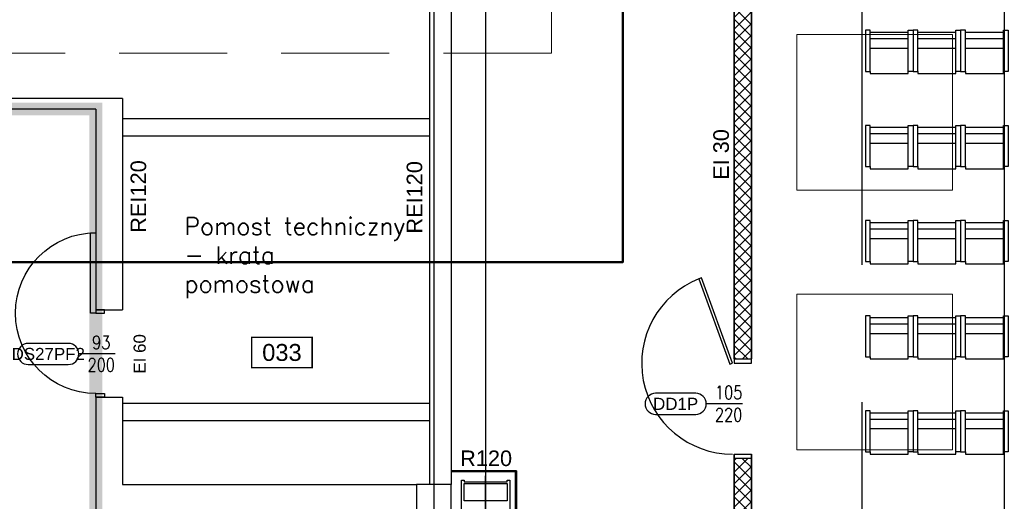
# Model space of a CAD drawing. Header units: centimetres. Extents: x -228435 to 111511, y -89367 to 428125.
# Tile 37 of 219: x -63931 to -52539, y 53005 to 58572. Entities that reach past the tile are written whole.
import ezdxf
from ezdxf.enums import TextEntityAlignment as Align

# ---------------------------------------------------------------- set-up
doc = ezdxf.new("R2010")
doc.units = ezdxf.units.CM
doc.header["$LTSCALE"] = 50
for name, pattern in [('0_II 10 sal$0$HIDDEN', [9.525, 6.35, -3.175]), ('Balustrady$0$DASHED', [0.75, 0.5, -0.25]), ('DASHDOT2', [12.7, 6.35, -3.175, 0, -3.175]), ('DIVIDE', [31.75, 12.7, -6.35, 0, -6.35, 0, -6.35]), ('HIDDENX2', [19.05, 12.7, -6.35])]:
    doc.linetypes.add(name, pattern=pattern)
doc.layers.get('0').update_dxf_attribs({"color": 8})
for name, color, linetype in [('0_II 10 sal$0$ARCH_SIEDZENIA', 8, 'Continuous'), ('0_II 10 sal$0$ARCH_WYPOSAŻENIE_INNE', 8, 'Continuous'), ('ARCH_ETAPOWANIE', 8, 'DIVIDE'), ('ARCH_GK', 8, 'Continuous'), ('ARCH_INFO_AREA_ETYKIETY_200', 8, 'Continuous'), ('ARCH_INFO_ETYK_DRZWI', 8, 'Continuous'), ('ARCH_INFO_ODPORNOŚĆ OGNIOWA', 8, 'Continuous'), ('ARCH_INFO_OPISY_IST', 8, 'Continuous'), ('ARCH_INFO_OSIE_IST', 8, 'DASHDOT2'), ('ARCH_MUROWANE_IST', 8, 'Continuous'), ('ARCH_STAL_IST', 8, 'Continuous'), ('ARCH_WIDOK_IST', 8, 'Continuous'), ('ARCH_ŚLUSARKA_DRZWI', 8, 'Continuous'), ('ARCH_ŻELBET_IST', 8, 'Continuous'), ('bgde_urządzenia', 3, 'Continuous'), ('Kondygnacja +0$0$ARCH_GK', 8, 'Continuous'), ('Osie rzutów$0$ARCH_INFO_OSIE_OPISY_IST', 8, 'Continuous')]:
    doc.layers.add(name, color=color, linetype=linetype)
doc.layers.add('ARCH_SUFITY_PODWIESZANE', color=8, linetype='HIDDENX2', lineweight=9)
doc.styles.add('Arial', font='ARIAL.TTF')
doc.styles.add('Romans', font='Romans.shx')
doc.styles.add('ROMANS-50-CM', font='romans.shx', dxfattribs={"width": 0.8, "height": 10})

# ---------------------------------------------------------------- blocks, each defined once
blk = doc.blocks.new('SU Lampy kwadratowe +0')
at = {"layer": 'ARCH_SUFITY_PODWIESZANE', "ltscale": 2.5}
for points in [[(6620, 10340), (6800, 10340), (6800, 10160), (6620, 10160)], [(6620, 10040), (6800, 10040), (6800, 9860), (6620, 9860)]]:
    blk.add_lwpolyline(points, close=True, dxfattribs=at)
blk = doc.blocks.new('T-drzwi_lewe-200')
at = {"layer": 'ARCH_INFO_ETYK_DRZWI'}
blk.add_line((0, 0), (-60, 0), dxfattribs=at)
blk.add_lwpolyline([(-77.5, 17.5), (-143.7, 17.5, 1), (-143.7, -17.5), (-77.5, -17.5, 1)], format="xyb", close=True, dxfattribs=at)
at = {"layer": 'ARCH_INFO_ETYK_DRZWI', "style": 'Arial'}
blk.add_attdef('ADS_DRZWI:ODPORNOŚĆ_OGNIOWA', text='', height=20, rotation=90, dxfattribs=at).set_placement((56.4, 0.1), align=Align.BOTTOM_CENTER)
at = {"layer": 'ARCH_INFO_ETYK_DRZWI', "style": 'Romans', "width": 0.8}
for tag, p in [('ADS_DRZWI:SZEROKOŚĆ', (-23, 7.9)), ('ADS_DRZWI:WYSOKOŚĆ', (-23, -29))]:
    blk.add_attdef(tag, text='', height=22, dxfattribs=at).set_placement(p, align=Align.CENTER)
at = {"layer": 'ARCH_INFO_ETYK_DRZWI', "style": 'Arial'}
blk.add_attdef('ADS_DRZWI:SYMBOL', text='', height=20, dxfattribs=at).set_placement((-110.6, 0), align=Align.MIDDLE)
blk = doc.blocks.new('etykieta_numer')
at = {"color": 0, "linetype": 'ByBlock', "const_width": 2.44}
blk.add_lwpolyline([(-50, -50), (-50, 0), (50, 0), (50, -50)], close=True, dxfattribs=at)
at = {"color": 0, "linetype": 'ByBlock', "style": 'Arial'}
blk.add_attdef('AECAREA:NUMBER', text='', height=28, dxfattribs=at).set_placement((0, -25), align=Align.MIDDLE)
blk = doc.blocks.new('0_II 10 sal$0$Miejsce_siedzące_2d')
at = {"color": 0, "linetype": 'ByBlock', "lineweight": -2}
for p, q in [((-26.4, 27.1), (26.4, 27.1)), ((-26.4, 12.5), (26.4, 12.5))]:
    blk.add_line(p, q, dxfattribs=at)
for points in [[(-26.4, 62.7), (-26.4, 0), (-33, 0), (-33, 62.7), (-26.4, 62.7), (-26.4, 66), (26.4, 66), (26.4, 62.7), (26.4, 0), (33, 0), (33, 62.7), (26.4, 62.7)], [(26.4, 3.3), (-26.4, 3.3)]]:
    blk.add_lwpolyline(points, dxfattribs=at)
blk = doc.blocks.new('Osie rzutów')
at = {"layer": 'ARCH_INFO_OSIE_IST', "ltscale": 10}
for p, q in [((6200, 12510), (6200, 4800)), ((6200, 12510), (6200, 4571.2)), ((6260, 12510), (6260, 4623.3)), ((6860, 12510), (6860, 4623.3)), ((6260, 9770), (6260, 9830))]:
    blk.add_line(p, q, dxfattribs=at)

msp = doc.modelspace()

# ---------------------------------------------------------------- hatches: boundary and pattern name
at = {"layer": 'ARCH_GK', "linetype": 'Continuous', "lineweight": -3}
h = msp.add_hatch(dxfattribs=at)
h.set_pattern_fill('ANSI37', color=256, scale=30, style=0)
h.set_pattern_definition([(45, (-121140, -45000), (-67.35192, 67.35192), []), (135, (-121140, -45000), (-67.35192, -67.35192), [])])
h.paths.add_polyline_path([(-55665, 54650), (-55465, 54650), (-55465, 62985), (-55740, 62985), (-55740, 64900), (-55465, 64900), (-55465, 65100), (-55940, 65100), (-55940, 62785), (-55665, 62785), (-55665, 59075), (-56250, 59075), (-56250, 58925), (-55665, 58925)])
h.paths.add_polyline_path([(-55465, 53500), (-55665, 53500), (-55665, 52500), (-55465, 52500)])
h.paths.add_polyline_path([(-55665, 42650), (-55465, 42650), (-55465, 51350), (-55665, 51350)])
h.paths.add_polyline_path([(-55665, 40500), (-55465, 40500), (-55465, 41500), (-55665, 41500)])
h.paths.add_polyline_path([(-55665, 30650), (-55465, 30650), (-55465, 39350), (-55665, 39350)])
h.paths.add_polyline_path([(-55665, 28500), (-55465, 28500), (-55465, 29500), (-55665, 29500)])
h.paths.add_polyline_path([(-55465, 27350), (-55665, 27350), (-55665, 19215), (-55940, 19215), (-55940, 16900), (-55465, 16900), (-55465, 17100), (-55740, 17100), (-55740, 19015), (-55465, 19015)])

# ---------------------------------------------------------------- linework, layer by layer
at = {"linetype": 'Balustrady$0$DASHED', "lineweight": 20, "ltscale": 50, "elevation": -5670}
msp.add_lwpolyline([(-73198.66801, 72251.13704), (-57779.59812, 72251.13704), (-57779.59812, 58184.02173), (-73198.66801, 58184.02173)], close=True, dxfattribs=at)
at = {"layer": '0_II 10 sal$0$ARCH_WYPOSAŻENIE_INNE', "linetype": '0_II 10 sal$0$HIDDEN', "ltscale": 10, "elevation": 630}
msp.add_lwpolyline([(-54189.42543, 63674.42543), (-54189.42543, 45850), (-48370, 45850), (-48370, 45850), (-44940, 45850), (-44940, 45850), (-36690, 45850), (-36690, 45850), (-35865, 45850), (-35865.57457, 51369.42543), (-36170.57457, 51369.42543), (-36170.57457, 54630.57457), (-35865.57457, 54630.57457), (-35865.57457, 63369.42543), (-36170.57457, 63369.42543), (-36170.57457, 63674.42543), (-44909.42543, 63674.42543), (-44909.42543, 63369.42543), (-48170.57457, 63369.42543), (-48170.57457, 63674.42543)], close=True, dxfattribs=at)
at = {"layer": 'ARCH_ETAPOWANIE', "ltscale": 10, "const_width": 150, "elevation": 630}
msp.add_lwpolyline([(-32748.04041, 102637.86797), (-71890, 102620.1903), (-71740, 89900), (-59190, 89900), (-59190, 71200), (-71590, 71200), (-71590, 58800), (-65060, 58800), (-65060, 57540), (-63050, 57540), (-63050, -5675.91583)], dxfattribs=at)
at = {"layer": 'ARCH_GK', "linetype": 'Continuous', "lineweight": -3}
for p, q in [((-55665, 54650, 630), (-55465, 54650, 630)), ((-55465, 53500, 630), (-55665, 53500, 630))]:
    msp.add_line(p, q, dxfattribs=at)
at = {"layer": 'ARCH_GK', "linetype": 'Continuous', "lineweight": -3, "elevation": 630}
for points in [[(-55665, 54650), (-55665, 58925), (-56250, 58925), (-56250, 59075), (-55665, 59075), (-55665, 62785), (-55940, 62785), (-55940, 65100)], [(-55940, 65100), (-55465, 65100), (-55465, 64900), (-55740, 64900), (-55740, 62985), (-55465, 62985), (-55465, 54650)], [(-55665, 52500), (-55665, 53500)], [(-55465, 53500), (-55465, 52500)]]:
    msp.add_lwpolyline(points, dxfattribs=at)
at = {"layer": 'ARCH_GK', "elevation": 630}
for points in [[(-58185, 53356.92809), (-58940, 53356.92809)], [(-58197.5, 53344.42809), (-58940, 53344.42809)], [(-58197.5, 53356.92809), (-58197.5, 52659.42809)], [(-58185, 53356.92809), (-58185, 52646.92809)]]:
    msp.add_lwpolyline(points, dxfattribs=at)
at = {"layer": 'ARCH_MUROWANE_IST', "ltscale": 4}
for p, q in [((-59190, 58800, 630), (-59190, 53200, 630)), ((-58940, 58800, 630), (-58940, 53200, 630)), ((-62740, 57660, 630), (-64940, 57660, 630)), ((-62740, 57660, 630), (-62740, 55220, 630)), ((-63050, 57540, 630), (-64940, 57540, 630)), ((-63050, 57540, 630), (-63050, 55220, 630)), ((-63050, 55220, 630), (-62740, 55220, 630)), ((-63050, 54210, 630), (-62740, 54210, 630)), ((-63050, 54210, 630), (-63050, 47365, 630)), ((-62740, 54210, 630), (-62740, 53200, 630)), ((-62740, 53200, 630), (-59340, 53200, 630))]:
    msp.add_line(p, q, dxfattribs=at)
at = {"layer": 'ARCH_STAL_IST', "elevation": 630}
for points in [[(-58820, 52750), (-58820, 53250), (-58790, 53250), (-58790, 53230), (-58290, 53230), (-58290, 53250), (-58260, 53250), (-58260, 52750), (-58290, 52750), (-58290, 52770), (-58790, 52770), (-58790, 52750)], [(-58290, 53010), (-58790, 53010), (-58790, 53210), (-58290, 53210)]]:
    msp.add_lwpolyline(points, close=True, dxfattribs=at)
at = {"layer": 'ARCH_WIDOK_IST'}
for p, q in [((-62740, 57430, 630), (-59190, 57430, 630)), ((-62740, 57230, 630), (-59190, 57230, 630)), ((-62740, 54140, 630), (-59190, 54140, 630)), ((-62740, 53940, 630), (-59190, 53940, 630))]:
    msp.add_line(p, q, dxfattribs=at)
at = {"layer": 'ARCH_ŚLUSARKA_DRZWI', "linetype": 'Continuous', "lineweight": -3, "elevation": 630}
for points in [[(-63050, 55180), (-63113, 55180), (-63113, 56110), (-63050, 56110)], [(-56044.12115, 55586.67725), (-56072.31193, 55576.41665), (-55713.19078, 54589.7394), (-55685, 54600)], [(-62949, 55180), (-62949, 55220), (-63050, 55220), (-63050, 55180)], [(-62949, 54250), (-62949, 54210), (-63050, 54210), (-63050, 54250)], [(-55465, 53550), (-55465, 53500), (-55665, 53500), (-55665, 53550)]]:
    msp.add_lwpolyline(points, close=True, dxfattribs=at)
msp.add_lwpolyline([(-55665, 54650), (-55665, 54600), (-55465, 54600), (-55465, 54650)], dxfattribs=at)
at = {"layer": 'ARCH_ŚLUSARKA_DRZWI', "linetype": 'Continuous', "lineweight": -3, "extrusion": (0, 0, -1)}
msp.add_arc((63050, 55180, -630), 930, 270, 90, dxfattribs=at)
at = {"layer": 'ARCH_ŚLUSARKA_DRZWI', "linetype": 'Continuous', "lineweight": -3}
msp.add_arc((-55684.73981, 54600.2718, 630), 1050.27183, 111.655238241, 269.985805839, dxfattribs=at)
at = {"layer": 'ARCH_ŻELBET_IST', "ltscale": 4, "elevation": 630}
msp.add_lwpolyline([(-59340, 52800), (-58940, 52800), (-58940, 53200), (-59340, 53200)], close=True, dxfattribs=at)
at = {"layer": 'bgde_urządzenia', "lineweight": 50}
msp.add_lwpolyline([(-73648.40461, 72420.78269), (-56953.52913, 72420.78269), (-56953.52913, 55769.25504), (-73648.40461, 55769.25504)], close=True, dxfattribs=at)
at = {"layer": 'Kondygnacja +0$0$ARCH_GK', "linetype": 'Continuous', "lineweight": -3}
for p, q in [((-55465, 54600, 630), (-55465, 59075, 630)), ((-55665, 58925, 630), (-55665, 54600, 630)), ((-55665, 53550, 630), (-55665, 52450, 630)), ((-55465, 52450, 630), (-55465, 53550, 630))]:
    msp.add_line(p, q, dxfattribs=at)

# ---------------------------------------------------------------- block references
at = {"layer": '0_II 10 sal$0$ARCH_SIEDZENIA', "linetype": 'Continuous', "lineweight": -3, "xscale": -8.328285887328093, "yscale": 7.571168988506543, "zscale": 10, "rotation": 179.9999999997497}
for p in [(-53870, 58450, -5970), (-53320, 58450, -5970), (-52770, 58450, -5970), (-53870, 57350, -5970), (-53320, 57350, -5970), (-52770, 57350, -5970), (-53870, 56250, -5970), (-53320, 56250, -5970), (-52770, 56250, -5970), (-53870, 55150, -5970), (-53320, 55150, -5970), (-52770, 55150, -5970), (-53870, 54050, -5970), (-53320, 54050, -5970), (-52770, 54050, -5970)]:
    msp.add_blockref('0_II 10 sal$0$Miejsce_siedzące_2d', p, dxfattribs=at)
at = {"layer": 'ARCH_INFO_AREA_ETYKIETY_200', "linetype": 'Continuous', "lineweight": -3, "xscale": 7, "yscale": 7, "zscale": 10}
msp.add_blockref('etykieta_numer', (-60897.14807, 54900.70922, 630), dxfattribs=at).add_auto_attribs({'AECAREA:NUMBER': '033'})
at = {"layer": 'ARCH_INFO_ETYK_DRZWI', "linetype": 'Continuous', "lineweight": -3}
ref = msp.add_blockref('T-drzwi_lewe-200', (-62826.52439, 54708.41791, 630), dxfattribs=dict(at, xscale=7, yscale=7, zscale=7))
ref.add_attrib('ADS_DRZWI:SYMBOL', 'DS27PF2', dxfattribs={"height": 140, "style": 'Arial'}).set_placement((-63600.64328, 54708.41791, 630), align=Align.MIDDLE)
ref.add_attrib('ADS_DRZWI:SZEROKOŚĆ', '93', dxfattribs={"height": 154, "style": 'Romans', "width": 0.8}).set_placement((-62987.52439, 54763.78993, 630), align=Align.CENTER)
ref.add_attrib('ADS_DRZWI:ODPORNOŚĆ_OGNIOWA', 'EI 60', dxfattribs={"color": 1, "height": 140, "rotation": 90, "style": 'Arial'}).set_placement((-62431.45196, 54709.27438, 630), align=Align.BOTTOM_CENTER)
ref.add_attrib('ADS_DRZWI:WYSOKOŚĆ', '200', dxfattribs={"height": 154, "style": 'Romans', "width": 0.8}).set_placement((-62987.52439, 54505.41791, 630), align=Align.CENTER)
ref = msp.add_blockref('T-drzwi_lewe-200', (-55567.80628, 54131.67212, 630), dxfattribs=dict(at, xscale=7, yscale=7, zscale=7))
ref.add_attrib('ADS_DRZWI:SYMBOL', 'DD1P', dxfattribs={"height": 140, "style": 'Arial'}).set_placement((-56341.92517, 54131.67212, 630), align=Align.MIDDLE)
ref.add_attrib('ADS_DRZWI:SZEROKOŚĆ', '105', dxfattribs={"height": 154, "style": 'Romans', "width": 0.8}).set_placement((-55728.80628, 54187.04413, 630), align=Align.CENTER)
ref.add_attrib('ADS_DRZWI:WYSOKOŚĆ', '220', dxfattribs={"height": 154, "style": 'Romans', "width": 0.8}).set_placement((-55728.80628, 53928.67212, 630), align=Align.CENTER)
at = {"layer": 'ARCH_SUFITY_PODWIESZANE', "ltscale": 2.5, "xscale": 10, "yscale": 10, "zscale": 10}
msp.add_blockref('SU Lampy kwadratowe +0', (-121140, -45000, -5670), dxfattribs=at)
at = {"layer": 'Osie rzutów$0$ARCH_INFO_OSIE_OPISY_IST', "xscale": 10, "yscale": 10, "zscale": 10}
msp.add_blockref('Osie rzutów', (-121140, -45000, 630), dxfattribs=at)

# ---------------------------------------------------------------- texts
at = {"layer": 'ARCH_INFO_ODPORNOŚĆ OGNIOWA', "char_height": 180, "attachment_point": 5, "rotation": 90, "style": 'Arial'}
for s, insert, width in [('EI 30', (-55815.00986, 57014.19076, 630), 864.9939643), ('EI 30', (-55815.00986, 57014.19076, -5670), 864.9939643), ('\\PREI120', (-62707.03149, 56528.42568, 630), 533.3252474), ('\\PREI120', (-59512.70143, 56518.70918, 630), 533.3252474)]:
    msp.add_mtext(s, dxfattribs=dict(at, insert=insert, width=width))
at = {"layer": 'ARCH_INFO_ODPORNOŚĆ OGNIOWA', "insert": (-58534.95089, 53650.95453, 630), "char_height": 180, "width": 3036.6124481, "attachment_point": 5, "style": 'Arial'}
msp.add_mtext('\\PR120', dxfattribs=at)
at = {"layer": 'ARCH_INFO_OPISY_IST', "insert": (-62023.79672, 56285.39833, 630), "char_height": 200, "width": 2796.2290174, "attachment_point": 1, "style": 'ROMANS-50-CM'}
msp.add_mtext('{\\W1;Pomost techniczny - krata pomostowa}', dxfattribs=at)

doc.saveas('drawing.dxf')
